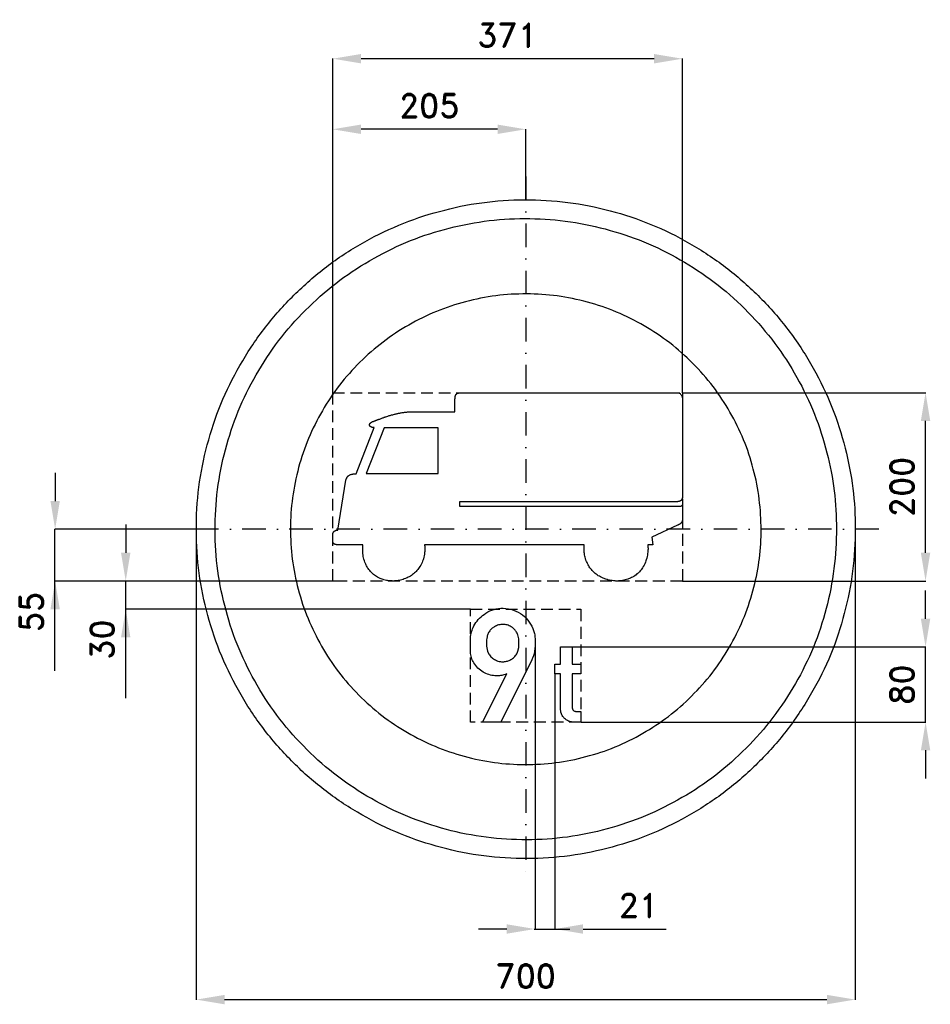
# Model space of a CAD drawing. Header units: millimetres. Extents: x -538 to 430, y -505 to 542.
import ezdxf

# ---------------------------------------------------------------- set-up
doc = ezdxf.new("R2010")
doc.units = ezdxf.units.MM
doc.header["$LTSCALE"] = 5
doc.linetypes.add('ČERCHOVANÁX2', pattern=[2, 1, -0.5, 0, -0.5])
doc.linetypes.add('ČÁRKOVANÁX2', pattern=[1.5, 1, -0.5])
doc.layers.add('Kóty', color=2, linetype='Continuous')
doc.layers.add('Značka', color=7, linetype='Continuous')
doc.styles.get("Standard").update_dxf_attribs({"font": 'romand.shx', "height": 25})
doc.dimstyles.get("Standard").update_dxf_attribs({"dimtxt": 25, "dimasz": 30, "dimexe": 0.18, "dimexo": 0.0625, "dimgap": 12.5, "dimtad": 1, "dimdec": 0, "dimzin": 0, "dimdsep": 46, "dimtxsty": 'Standard', "dimcen": 0.09, "dimadec": 0, "dimazin": 0, "dimtfac": 1, "dimtdec": 0, "dimtofl": 0, "dimtmove": 0, "dimatfit": 3, "dimfxl": 1, "dimtolj": 1, "dimtzin": 0, "dimarcsym": 0})

# ---------------------------------------------------------------- blocks, each defined once
blk = doc.blocks.new('*D1')
at = {"layer": 'Defpoints', "color": 0, "transparency": 16777216}
for p in [(-350, 0), (350, -1), (350, -499.8)]:
    blk.add_point(p, dxfattribs=at)
at = {"layer": 'Kóty', "color": 0, "lineweight": -2, "transparency": 16777216}
for p, q in [((-350, -0.1), (-350, -500)), ((350, -1.1), (350, -500)), ((-320, -499.8), (320, -499.8))]:
    blk.add_line(p, q, dxfattribs=at)
at = {"layer": 'Kóty', "color": 0, "transparency": 16777216}
for points in [[(-320, -494.8), (-320, -504.8), (-350, -499.8)], [(320, -494.8), (320, -504.8), (350, -499.8)]]:
    blk.add_solid(points, dxfattribs=at)
at = {"layer": 'Kóty', "color": 0, "transparency": 16777216, "insert": (0, -474.8), "char_height": 25, "attachment_point": 5}
blk.add_mtext('\\A1;700', dxfattribs=at)
blk = doc.blocks.new('*D3')
at = {"layer": 'Defpoints', "color": 0, "transparency": 16777216}
for p in [(-205, 425.1), (0, 350.1), (-205, 145)]:
    blk.add_point(p, dxfattribs=at)
at = {"layer": 'Kóty', "color": 0, "lineweight": -2, "transparency": 16777216}
for p, q in [((-205, 145.1), (-205, 425.3)), ((-30, 425.1), (-175, 425.1)), ((0, 350.2), (0, 425.3))]:
    blk.add_line(p, q, dxfattribs=at)
at = {"layer": 'Kóty', "color": 0, "transparency": 16777216}
for points in [[(-175, 430.1), (-175, 420.1), (-205, 425.1)], [(-30, 430.1), (-30, 420.1), (0, 425.1)]]:
    blk.add_solid(points, dxfattribs=at)
at = {"layer": 'Kóty', "color": 0, "transparency": 16777216, "insert": (-102.5, 450.1), "char_height": 25, "attachment_point": 5}
blk.add_mtext('\\A1;205', dxfattribs=at)
blk = doc.blocks.new('*D4')
at = {"layer": 'Defpoints', "color": 0, "transparency": 16777216}
for p in [(-205, 500.1), (-205, 145), (166.4, 145)]:
    blk.add_point(p, dxfattribs=at)
at = {"layer": 'Kóty', "color": 0, "lineweight": -2, "transparency": 16777216}
for p, q in [((-205, 145.1), (-205, 500.3)), ((136.4, 500.1), (-175, 500.1)), ((166.4, 145.1), (166.4, 500.3))]:
    blk.add_line(p, q, dxfattribs=at)
at = {"layer": 'Kóty', "color": 0, "transparency": 16777216}
for points in [[(-175, 505.1), (-175, 495.1), (-205, 500.1)], [(136.4, 505.1), (136.4, 495.1), (166.4, 500.1)]]:
    blk.add_solid(points, dxfattribs=at)
at = {"layer": 'Kóty', "color": 0, "transparency": 16777216, "insert": (-19.3, 525.1), "char_height": 25, "attachment_point": 5}
blk.add_mtext('\\A1;371', dxfattribs=at)
blk = doc.blocks.new('*D5')
at = {"layer": 'Defpoints', "color": 0, "transparency": 16777216}
for p in [(166.4, 145.1), (424.8, 145.1), (166.4, -55)]:
    blk.add_point(p, dxfattribs=at)
at = {"layer": 'Kóty', "color": 0, "lineweight": -2, "transparency": 16777216}
for p, q in [((166.5, 145.1), (425, 145.1)), ((424.8, -25), (424.8, 115.1)), ((166.5, -55), (425, -55))]:
    blk.add_line(p, q, dxfattribs=at)
at = {"layer": 'Kóty', "color": 0, "transparency": 16777216}
for points in [[(419.8, 115.1), (429.8, 115.1), (424.8, 145.1)], [(419.8, -25), (429.8, -25), (424.8, -55)]]:
    blk.add_solid(points, dxfattribs=at)
at = {"layer": 'Kóty', "color": 0, "transparency": 16777216, "insert": (399.8, 45), "char_height": 25, "attachment_point": 5, "rotation": 90}
blk.add_mtext('\\A1;200', dxfattribs=at)
blk = doc.blocks.new('*D6')
at = {"layer": 'Defpoints', "color": 0, "transparency": 16777216}
for p in [(9.9, -121.5), (30.9, -153.5), (30.9, -424.8)]:
    blk.add_point(p, dxfattribs=at)
at = {"layer": 'Kóty', "color": 0, "lineweight": -2, "transparency": 16777216}
for p, q in [((9.9, -121.5), (9.9, -425)), ((30.9, -153.5), (30.9, -425)), ((-20.1, -424.8), (-50.1, -424.8)), ((60.9, -424.8), (149.2, -424.8))]:
    blk.add_line(p, q, dxfattribs=at)
at = {"layer": 'Kóty', "color": 0, "transparency": 16777216}
for points in [[(-20.1, -419.8), (-20.1, -429.8), (9.9, -424.8)], [(60.9, -419.8), (60.9, -429.8), (30.9, -424.8)]]:
    blk.add_solid(points, dxfattribs=at)
at = {"layer": 'Kóty', "color": 0, "transparency": 16777216, "insert": (120.1, -399.8), "char_height": 25, "attachment_point": 5}
blk.add_mtext('\\A1;21', dxfattribs=at)
blk = doc.blocks.new('*D7')
at = {"layer": 'Defpoints', "color": 0, "transparency": 16777216}
for p in [(49.4, -125), (424.8, -125), (58.7, -205)]:
    blk.add_point(p, dxfattribs=at)
at = {"layer": 'Kóty', "color": 0, "lineweight": -2, "transparency": 16777216}
for p, q in [((424.8, -95), (424.8, -65)), ((49.4, -125), (425, -125)), ((58.8, -205), (425, -205)), ((424.8, -235), (424.8, -265))]:
    blk.add_line(p, q, dxfattribs=at)
at = {"layer": 'Kóty', "color": 0, "transparency": 16777216}
for points in [[(419.8, -95), (429.8, -95), (424.8, -125)], [(419.8, -235), (429.8, -235), (424.8, -205)]]:
    blk.add_solid(points, dxfattribs=at)
at = {"layer": 'Kóty', "color": 0, "transparency": 16777216, "insert": (399.8, -165), "char_height": 25, "attachment_point": 5, "rotation": 90}
blk.add_mtext('\\A1;80', dxfattribs=at)

msp = doc.modelspace()

# ---------------------------------------------------------------- linework, layer by layer
at = {"layer": 'Kóty'}
for p, q in [((-500, 60), (-500, 30)), ((-350, 0), (-500.2, 0)), ((-425, 5), (-425, -25)), ((-200, -55), (-500.2, -55)), ((-500.2, -150.5), (-500.2, -55)), ((424.8, -94.9), (424.8, -64.9)), ((-58.7, -85), (-425.2, -85)), ((-425, -179.3), (-425, -85)), ((424.8, -234.9), (424.8, -264.9)), ((8.9, -424.8), (46.8, -424.8))]:
    msp.add_line(p, q, dxfattribs=at)
for points in [[(-500.2, -55), (-500.2, 0)], [(-425, -85), (-425, -55)], [(424.8, -204.9), (424.8, -124.9)]]:
    msp.add_lwpolyline(points, dxfattribs=at)
for points in [[(-505, 30), (-495, 30), (-500, 0)], [(-430, -25), (-420, -25), (-425, -55)], [(-505, -85), (-495, -85), (-500, -55)], [(-430, -115), (-420, -115), (-425, -85)]]:
    msp.add_solid(points, dxfattribs=at)
at = {"layer": 'Značka', "color": 6, "linetype": 'ČERCHOVANÁX2', "lineweight": 25, "ltscale": 5}
for p, q in [((0, 375), (0, -375)), ((375, 0), (-375, 0))]:
    msp.add_line(p, q, dxfattribs=at)
at = {"layer": 'Značka', "color": 5}
for points in [[(350, 0.1), (350, -2.2), (350, -4.5, -0.032168), (346.5, -50.1, -0.035723), (336.9, -94.9, -0.036667), (321.9, -138.1, -0.034754), (300.8, -178.8, -0.034039), (275, -216.7, -0.034453), (244.3, -250.6, -0.03456), (209.6, -280.4, -0.034426), (171.1, -305.3, -0.034389), (129.8, -325.1, -0.034418), (86.2, -339.1, -0.034424), (41.2, -347.6, -0.034417), (-4.5, -349.9, -0.034416), (-50.2, -346.4, -0.034417), (-95, -336.7, -0.034417), (-138.2, -321.6, -0.034417), (-178.9, -300.7, -0.034417), (-216.7, -274.9, -0.034417), (-250.7, -244.1, -0.034417), (-280.5, -209.4, -0.034417), (-305.3, -170.9, -0.034417), (-325.2, -129.6, -0.034417), (-339.2, -86, -0.034417), (-347.7, -41, -0.034417), (-349.9, 4.7, -0.034417), (-346.5, 50.4, -0.034417), (-336.8, 95.1, -0.034417), (-321.7, 138.3, -0.034417), (-300.7, 179.1, -0.034417), (-274.9, 216.9, -0.034416), (-244.2, 250.8, -0.034418), (-209.5, 280.7, -0.034417), (-171, 305.5, -0.034415), (-129.7, 325.3, -0.034415), (-86.1, 339.3, -0.034415), (-41.1, 347.8, -0.034416), (4.6, 350.1, -0.034417), (50.3, 346.6, -0.034417), (95.1, 337, -0.034417), (138.3, 321.8, -0.034417), (179, 300.9, -0.034417), (216.8, 275.1, -0.034407), (250.8, 244.3, -0.034414), (280.6, 209.6, -0.034488), (305.4, 171.1, -0.034419), (325.3, 129.9, -0.034077), (339.3, 86.3, -0.03279), (347.6, 43.5, -0.034265), (350, 0.1)], [(62.2, -16.5), (-107.4, -16.5), (-107.4, -16.5), (-107.4, -16.6), (-107.4, -17.1), (-107.3, -17.5), (-107.3, -18), (-107.3, -18.4), (-107.3, -18.8), (-107.3, -19.3), (-107.3, -19.6), (-107.3, -20), (-107.3, -20.3), (-107.2, -20.7), (-107.2, -20.8), (-107.2, -20.9), (-107.3, -21.1), (-107.3, -21.3), (-107.3, -21.8), (-107.3, -22.3), (-107.3, -23.6), (-107.5, -24.8), (-107.7, -26.4), (-107.9, -28.1), (-108.3, -29.7), (-108.7, -31.3), (-109.1, -32.6), (-109.6, -33.8), (-110.2, -35.3), (-110.9, -36.8), (-111.6, -38.2), (-112.4, -39.6), (-113.1, -40.7), (-113.9, -41.8), (-114.7, -42.9), (-115.6, -43.9), (-116.3, -44.7), (-117.1, -45.4), (-118.1, -46.3), (-119.1, -47.2), (-120.3, -48.1), (-121.5, -49), (-122.6, -49.7), (-123.7, -50.4), (-124.8, -51), (-125.9, -51.6), (-126.9, -52), (-127.8, -52.4), (-129, -52.8), (-130.2, -53.3), (-131.7, -53.7), (-133.1, -54.1), (-134.4, -54.4), (-135.6, -54.6, -0.009438), (-136.8, -54.7, -0.009621), (-138.1, -54.9, -0.007996), (-139.1, -54.9, -0.008405), (-140.1, -55, -0.009589), (-141.4, -55, -0.007071), (-142.7, -54.9, -0.008649), (-144.2, -54.9, -0.012036), (-145.7, -54.7, -0.011057), (-146.9, -54.5), (-148.1, -54.3), (-149.3, -54), (-150.6, -53.7), (-151.5, -53.4), (-152.5, -53.1), (-153.6, -52.7), (-154.8, -52.2), (-156.2, -51.5), (-157.5, -50.8), (-158.6, -50.2), (-159.7, -49.5), (-160.7, -48.7), (-161.7, -48), (-162.5, -47.3), (-163.2, -46.6), (-164.1, -45.7), (-165, -44.8), (-165.8, -43.8), (-166.7, -42.7), (-167.3, -41.8), (-168, -40.8), (-168.6, -39.8), (-169.1, -38.9), (-169.5, -38), (-169.9, -37.2), (-170.4, -36.2), (-170.8, -35.1), (-171.4, -33.4), (-171.9, -31.7), (-172.3, -30.3), (-172.6, -28.9), (-172.8, -27.4), (-173, -25.9), (-173.1, -24.8), (-173.2, -23.6), (-173.2, -22.1), (-173.2, -20.6), (-173.2, -20.1), (-173.2, -19.6), (-173.1, -19.2), (-173.1, -18.8), (-173.1, -18.4), (-173.1, -18), (-173.1, -17.7), (-173, -17.4), (-173, -17), (-173, -16.6), (-173, -16.5), (-173, -16.5), (-199, -16.5), (-199, -16.5), (-199, -16.5), (-199.1, -16.5), (-199.1, -16.5), (-199.1, -16.5), (-199.2, -16.5), (-199.2, -16.5), (-199.2, -16.5), (-199.3, -16.5), (-199.3, -16.5), (-199.3, -16.5), (-199.4, -16.5), (-199.7, -16.5), (-200, -16.5), (-200.2, -16.5), (-200.4, -16.5), (-200.7, -16.4), (-200.9, -16.4), (-201.1, -16.4), (-201.2, -16.4), (-201.5, -16.3), (-201.7, -16.3), (-201.9, -16.3), (-202, -16.2), (-202.2, -16.2), (-202.3, -16.2), (-202.4, -16.1), (-202.6, -16.1), (-202.7, -16), (-202.8, -16), (-202.9, -16), (-203, -15.9), (-203.1, -15.8), (-203.2, -15.8), (-203.3, -15.8), (-203.4, -15.7), (-203.5, -15.7), (-203.5, -15.6), (-203.6, -15.6), (-203.6, -15.5), (-203.7, -15.5), (-203.8, -15.4), (-203.8, -15.4), (-203.9, -15.3), (-204, -15.2), (-204.1, -15.2), (-204.1, -15.1), (-204.2, -15.1), (-204.2, -15), (-204.2, -15), (-204.3, -14.9), (-204.3, -14.8), (-204.4, -14.7), (-204.5, -14.7), (-204.5, -14.6), (-204.5, -14.5), (-204.6, -14.4), (-204.6, -14.4), (-204.6, -14.3), (-204.7, -14.2), (-204.7, -14.2), (-204.7, -14.1), (-204.8, -14), (-204.8, -13.9), (-204.8, -13.8), (-204.8, -13.8), (-204.8, -13.7), (-204.9, -13.6), (-204.9, -13.6), (-204.9, -13.5), (-204.9, -13.4), (-204.9, -13.3), (-204.9, -13.2), (-205, -13.1), (-205, -13), (-205, -12.9), (-205, -12.8), (-205, -12.8), (-205, -12.7), (-205, -12.6), (-205, -12.5), (-205, -12.4), (-205, -12.4), (-205, -12.4), (-205, -12.3), (-205, -12.3), (-205, -12.3), (-205, -12.2), (-205, -12.2), (-205, -12.2), (-205, -12.2), (-205, -12.1), (-205, -12.1), (-205, -12), (-205, -11.8), (-205, -11.6), (-205, -11.2), (-205, -10.7), (-205, -10.2), (-205, -9.6), (-205, -9), (-205, -8.4), (-205, -7.9), (-205, -7.5), (-205, -6.9), (-205, -6.3), (-205, -6), (-205, -5.8), (-205, -5.6), (-205, -5.4), (-205, -5.2), (-204.9, -5), (-204.9, -4.8), (-204.9, -4.6), (-204.8, -4.4), (-204.8, -4.2), (-204.8, -4.1), (-204.7, -4), (-204.7, -3.8), (-204.6, -3.7), (-204.6, -3.6), (-204.6, -3.5), (-204.5, -3.4), (-204.5, -3.3), (-204.4, -3.2), (-204.4, -3.1), (-204.3, -3), (-204.2, -2.9), (-204.2, -2.8), (-204.1, -2.7), (-204.1, -2.6), (-204, -2.5), (-204, -2.5), (-203.9, -2.4), (-203.8, -2.3), (-203.7, -2.2), (-203.7, -2.1), (-203.6, -2.1), (-203.5, -2), (-203.4, -1.9), (-203.3, -1.9), (-203.2, -1.8), (-203.1, -1.8), (-203.1, -1.7), (-203, -1.7), (-202.9, -1.6), (-202.8, -1.5), (-202.6, -1.5), (-202.5, -1.4), (-202.4, -1.4), (-202.3, -1.4), (-202.2, -1.3), (-202.1, -1.3), (-202, -1.3), (-201.9, -1.2), (-201.8, -1.2), (-201.7, -1.2), (-201.6, -1.2), (-201.6, -1.1), (-201.5, -1.1), (-201.4, -1.1), (-201.3, -1.1), (-201.3, -1.1), (-201.2, -1.1), (-201.2, -1.1), (-201.1, -1.1), (-200.9, -1), (-200.8, -1), (-200.7, -1), (-200.6, -1), (-200.5, -1), (-200.4, -1), (-200.3, -1), (-200.2, -1), (-200.1, -1, -0.002176), (-200, -1), (-199.9, -1), (-199.9, -1), (-199.8, -1), (-199.8, -1), (-199.8, -1), (-199.7, -1), (-199.7, -1), (-199.7, -1), (-199.6, -1), (-199.6, -1), (-199.6, -1), (-199.6, -1), (-191, 52.2), (-191, 52.2), (-191, 52.2), (-191, 52.2), (-191, 52.2), (-191, 52.3), (-191, 52.3), (-191, 52.4), (-190.9, 52.5), (-190.9, 52.6), (-190.9, 52.7), (-190.9, 52.8), (-190.8, 52.8), (-190.8, 52.9), (-190.8, 53), (-190.8, 53), (-190.8, 53.1), (-190.8, 53.1), (-190.8, 53.1), (-190.7, 53.2), (-190.7, 53.3), (-190.7, 53.5), (-190.5, 53.8), (-190.4, 54.1), (-190.2, 54.5), (-190.1, 54.9), (-189.8, 55.2), (-189.6, 55.6), (-189.4, 55.9), (-189.2, 56.1), (-188.9, 56.4), (-188.6, 56.7), (-188.6, 56.7), (-188.5, 56.8), (-188.5, 56.8), (-188.5, 56.8), (-188.5, 56.8), (-188.5, 56.8), (-188.5, 56.8), (-188.5, 56.8), (-188.5, 56.8), (-188.5, 56.8), (-188.5, 56.8), (-188.5, 56.9), (-188.4, 56.9), (-188.4, 56.9), (-188.3, 56.9), (-188.2, 57), (-188.1, 57.1), (-187.9, 57.3), (-187.4, 57.5), (-186.9, 57.8), (-186.2, 58.1), (-185.4, 58.3), (-184.6, 58.5), (-183.8, 58.7), (-183.2, 58.8), (-182.6, 58.8), (-181.9, 58.9, -0.007138), (-181.3, 58.9), (-181.2, 59), (-181.1, 59), (-181.1, 59), (-181.1, 59), (-181, 59), (-181, 59), (-181, 59), (-180.9, 59), (-180.8, 59), (-180.7, 59), (-180.7, 59), (-180.6, 59), (-180.5, 59), (-180.5, 59), (-180.4, 59), (-180.3, 59), (-180.3, 59), (-180.3, 59), (-161.1, 108.1), (-161.1, 108.1), (-161.1, 108.1), (-161.2, 108.1), (-161.2, 108.1), (-161.3, 108.1), (-161.3, 108.1), (-161.3, 108.1), (-161.4, 108), (-161.4, 108), (-161.5, 108), (-161.5, 108), (-161.5, 108), (-161.8, 108), (-162.1, 108.1), (-162.3, 108.1), (-162.5, 108.1), (-162.7, 108.1), (-162.9, 108.2), (-163.1, 108.2), (-163.3, 108.3), (-163.5, 108.3), (-163.7, 108.4), (-163.8, 108.5), (-164, 108.5), (-164.2, 108.6), (-164.3, 108.7), (-164.5, 108.7), (-164.6, 108.8), (-164.7, 108.9), (-164.8, 108.9), (-164.9, 109), (-165, 109.1), (-165.1, 109.2), (-165.2, 109.3), (-165.3, 109.4), (-165.4, 109.4), (-165.4, 109.5), (-165.5, 109.6), (-165.5, 109.6), (-165.6, 109.7), (-165.6, 109.8), (-165.7, 109.9), (-165.8, 110), (-165.8, 110.1), (-165.8, 110.1), (-165.9, 110.2), (-165.9, 110.3), (-165.9, 110.4), (-166, 110.5), (-166, 110.5), (-166, 110.6), (-166, 110.7), (-166, 110.8), (-166, 111), (-166, 111.1), (-166, 111.1), (-166, 111.2), (-166, 111.3), (-166, 111.4), (-165.9, 111.5), (-165.9, 111.6), (-165.9, 111.7), (-165.8, 111.8), (-165.8, 111.9), (-165.7, 112), (-165.7, 112.1), (-165.6, 112.2), (-165.5, 112.3), (-165.5, 112.4), (-165.4, 112.5), (-165.3, 112.6), (-165.3, 112.6), (-165.1, 112.8), (-165, 112.9), (-164.9, 113), (-164.8, 113.1), (-164.7, 113.2), (-164.6, 113.3), (-164.5, 113.4), (-164.3, 113.4), (-164.2, 113.5), (-164.1, 113.6), (-163.8, 113.8), (-163.5, 114), (-163.3, 114.1), (-163.1, 114.2), (-162.8, 114.4), (-162.6, 114.5), (-162.3, 114.6), (-162.2, 114.6), (-161.9, 114.7), (-161.6, 114.8), (-161.5, 114.9), (-161.5, 114.9), (-161.4, 114.9), (-161.3, 115), (-161.2, 115), (-161.2, 115), (-161.1, 115), (-161, 115), (-161, 115.1), (-160.9, 115.1), (-160.8, 115.1), (-160.8, 115.1), (-160.7, 115.2), (-160.7, 115.2), (-160.6, 115.2), (-160.5, 115.2), (-160.5, 115.2), (-160.5, 115.3), (-160.4, 115.3), (-160.3, 115.3), (-160.2, 115.3), (-160, 115.4), (-159.9, 115.4), (-159.8, 115.5), (-159.7, 115.5), (-159.5, 115.6), (-159.4, 115.6), (-159.3, 115.7), (-159.2, 115.7), (-159.1, 115.8), (-158.6, 115.9), (-158.1, 116.1), (-157.8, 116.3), (-157.4, 116.4), (-157, 116.6), (-156.6, 116.7), (-156.3, 116.8), (-156, 116.9), (-155.6, 117.1), (-155.2, 117.2), (-154.4, 117.5), (-153.6, 117.8), (-152.9, 118.1), (-152.2, 118.3), (-151.6, 118.6), (-150.9, 118.8), (-150.4, 119), (-149.8, 119.2), (-149.2, 119.4), (-148.5, 119.6), (-147.5, 120), (-146.6, 120.3), (-145.8, 120.5), (-145, 120.8), (-144.1, 121), (-143.3, 121.3), (-142.7, 121.5), (-142, 121.6), (-141.2, 121.8), (-140.4, 122.1), (-139.5, 122.3), (-138.7, 122.5), (-138, 122.7), (-137.2, 122.8), (-136.5, 123), (-135.8, 123.1), (-135.2, 123.3), (-134.6, 123.4), (-133.9, 123.5), (-133.1, 123.6), (-132.2, 123.8), (-131.2, 124), (-130.3, 124.1), (-129.5, 124.2), (-128.7, 124.3), (-127.8, 124.5), (-127.2, 124.5), (-126.5, 124.6), (-125.8, 124.7, -0.005172), (-125.1, 124.7), (-125, 124.7), (-124.9, 124.7), (-124.8, 124.7), (-124.8, 124.7), (-124.8, 124.7), (-124.7, 124.7), (-124.6, 124.7), (-124.5, 124.7), (-124.3, 124.8), (-124.2, 124.8), (-124, 124.8), (-123.9, 124.8), (-123.8, 124.8), (-123.7, 124.8), (-123.5, 124.8), (-123.4, 124.8), (-123.4, 124.8), (-123.3, 124.8), (-75.2, 124.8), (-75.2, 138.7), (-75.2, 138.8), (-75.2, 138.8), (-75.2, 138.8), (-75.1, 138.9), (-75.1, 138.9), (-75.1, 139), (-75.1, 139), (-75.1, 139), (-75.1, 139.1), (-75.1, 139.1), (-75.1, 139.2), (-75.1, 139.2), (-75.1, 139.5), (-75.1, 139.8), (-75.1, 140.1), (-75.1, 140.3), (-75, 140.5), (-75, 140.8), (-75, 141), (-74.9, 141.2), (-74.9, 141.4), (-74.8, 141.7), (-74.8, 141.8), (-74.7, 142), (-74.7, 142.1), (-74.6, 142.3), (-74.6, 142.4), (-74.5, 142.5), (-74.5, 142.6), (-74.4, 142.7), (-74.4, 142.9), (-74.3, 143), (-74.2, 143.1), (-74.2, 143.2), (-74.1, 143.3), (-74, 143.4), (-74, 143.5), (-73.9, 143.5), (-73.8, 143.6), (-73.8, 143.7), (-73.7, 143.7), (-73.6, 143.8), (-73.5, 143.9), (-73.4, 144), (-73.4, 144), (-73.3, 144.1), (-73.2, 144.2), (-73.1, 144.2), (-73, 144.3), (-73, 144.3), (-72.9, 144.3), (-72.8, 144.4), (-72.6, 144.5), (-72.5, 144.5), (-72.3, 144.6), (-72.2, 144.6), (-72.1, 144.7), (-72, 144.7), (-71.8, 144.7), (-71.7, 144.7), (-71.6, 144.8), (-71.5, 144.8), (-71.3, 144.8), (-71.2, 144.9), (-71.1, 144.9), (-71, 144.9), (-70.9, 144.9), (-70.8, 144.9), (-70.7, 144.9), (-70.6, 144.9), (-70.5, 144.9), (-70.4, 145), (-70.2, 145), (-70, 145), (-69.8, 145, -0.002918), (-69.6, 145, -0.002528), (-69.5, 145), (-69.3, 145), (-69.1, 145), (-69, 145), (-68.9, 145), (-68.7, 145), (-68.7, 145), (-68.7, 145), (161.5, 145), (161.7, 145), (161.8, 145, -0.050335), (162.6, 144.9, -0.05524), (163.4, 144.6), (164.1, 144.2), (164.6, 143.7), (165.2, 143), (165.6, 142.3), (165.9, 141.5), (166.2, 140.8), (166.3, 140), (166.4, 139.2), (166.4, 139), (166.4, 138.9), (166.4, 138.9), (166.4, 137.3), (166.4, 135.8), (166.4, 132.7), (166.4, 129.5), (166.4, 121.8), (166.4, 114), (166.4, 103.6), (166.4, 93.2), (166.4, 82.8), (166.4, 72.4), (166.4, 64.1), (166.4, 55.7), (166.4, 46.9), (166.4, 38.1), (166.4, 36.5), (166.4, 34.9), (166.4, 34.9), (166.4, 34.9), (166.4, 34.8), (166.4, 34.7), (166.4, 34.6), (166.4, 34.4), (166.4, 34.2), (166.4, 34), (166.4, 33.8), (166.4, 33.5), (166.3, 33.4), (166.3, 33.2), (166.3, 33), (166.2, 32.8), (166.2, 32.6), (166.2, 32.5), (166.1, 32.4), (166.1, 32.2), (166, 32.1), (166, 32), (165.9, 31.9), (165.9, 31.8), (165.9, 31.7), (165.8, 31.6), (165.7, 31.5), (165.7, 31.4), (165.6, 31.3), (165.5, 31.2), (165.4, 31.1), (165.4, 31), (165.3, 30.9), (165.2, 30.8), (165.2, 30.7), (165.1, 30.7), (164.9, 30.6), (164.8, 30.5), (164.7, 30.4), (164.6, 30.3), (164.5, 30.2), (164.4, 30.2), (164.3, 30.1), (164.2, 30.1), (164.1, 30), (164, 30), (163.8, 29.9), (163.6, 29.8), (163.4, 29.8), (163.3, 29.7), (163.1, 29.7), (163, 29.6), (162.8, 29.6), (162.7, 29.6), (162.6, 29.5), (162.4, 29.5), (162.1, 29.4), (161.8, 29.4), (161.5, 29.4), (161.3, 29.3), (161, 29.3), (160.8, 29.3), (160.5, 29.3), (160.3, 29.3, -0.003645), (160.1, 29.3), (159.8, 29.3), (159.7, 29.3), (159.7, 29.3), (159.6, 29.3), (159.6, 29.3), (159.5, 29.3), (159.5, 29.3), (159.4, 29.3), (159.4, 29.3), (159.3, 29.3), (159.3, 29.3), (159.3, 29.3), (159.3, 29.3), (-70.3, 29.3), (-70.3, 24.4), (160.4, 24.4), (162.1, 24.4), (162.1, 24.4), (162.1, 24.4), (162.2, 24.4), (162.4, 24.4), (162.5, 24.4), (162.7, 24.4), (162.8, 24.4, 0.003091), (162.9, 24.4), (163.1, 24.4), (163.2, 24.4), (163.3, 24.4), (163.4, 24.4), (163.6, 24.4), (163.8, 24.4), (163.9, 24.4), (164, 24.5), (164.1, 24.5), (164.2, 24.5), (164.3, 24.5), (164.4, 24.5), (164.6, 24.6), (164.7, 24.6), (164.8, 24.7), (164.9, 24.7), (165, 24.7), (165.2, 24.8), (165.2, 24.8), (165.3, 24.9), (165.4, 24.9), (165.5, 25), (165.6, 25), (165.7, 25.1), (165.8, 25.1), (165.8, 25.2), (165.9, 25.3), (166, 25.3), (166, 25.4), (166.1, 25.5), (166.2, 25.5), (166.2, 25.6), (166.3, 25.6), (166.3, 25.7), (166.3, 25.7), (166.3, 25.8), (166.4, 25.8), (166.4, 25.8), (166.4, 25.8), (166.4, 25.8), (166.4, 25.8), (166.4, 25.9), (166.4, 25.9), (166.4, 25.9), (166.4, 10.3), (166.4, 10.3), (166.4, 10.2), (166.4, 10.2), (166.4, 10.2), (166.4, 10.1), (166.4, 10.1), (166.4, 10.1), (166.4, 10.1), (166.4, 10), (166.4, 10), (166.4, 10), (166.4, 9.9), (166.4, 9.9), (166.4, 9.8), (166.4, 9.7), (166.4, 9.6), (166.4, 9.4), (166.3, 9.3), (166.3, 9.1), (166.3, 8.9), (166.2, 8.8), (166.2, 8.7), (166.2, 8.5), (166.1, 8.4), (166, 8.2), (166, 8), (165.9, 7.9), (165.8, 7.8), (165.8, 7.7), (165.7, 7.5), (165.7, 7.4), (165.6, 7.3), (165.5, 7.2), (165.4, 7.1), (165.3, 7), (165.2, 6.8), (165.1, 6.7), (165, 6.6), (164.9, 6.5), (164.8, 6.4), (164.7, 6.3), (164.6, 6.2), (164.4, 6.1), (164.3, 6), (164.2, 5.9), (164, 5.8), (163.9, 5.7), (163.8, 5.6), (163.7, 5.5), (163.5, 5.4), (163.4, 5.4), (163.3, 5.3), (163.2, 5.2), (163.1, 5.2), (162.9, 5.1), (162.7, 5), (162.5, 4.9), (162.4, 4.8), (162.2, 4.7), (162.1, 4.7), (162, 4.6), (161.8, 4.6), (161.7, 4.5), (161.6, 4.4), (161.5, 4.4), (161.5, 4.4), (161.5, 4.4), (161.5, 4.4), (161.5, 4.4), (161.5, 4.4), (161.4, 4.4), (161.4, 4.4), (161.4, 4.4), (161.4, 4.3), (161.3, 4.3), (161.3, 4.3), (161.3, 4.3), (161.3, 4.3), (134.1, -8.5), (135.1, -16.5), (129.8, -16.5), (129.8, -16.6), (129.8, -16.6), (129.8, -17.1), (129.8, -17.7), (129.8, -18.2), (129.8, -18.7), (129.8, -19.2), (129.9, -19.8), (129.9, -20.2), (129.9, -20.6), (129.9, -21), (129.9, -21.4), (129.9, -21.5), (129.8, -21.6), (129.8, -21.8), (129.8, -22.1), (129.8, -22.6), (129.8, -23.1), (129.7, -24.4), (129.5, -25.7), (129.3, -27.4), (129, -29.1), (128.6, -30.8), (128.1, -32.4), (127.7, -33.7), (127.2, -35), (126.5, -36.6), (125.7, -38.1), (124.9, -39.6), (124.1, -40.9), (123.4, -42), (122.6, -43.1), (121.7, -44.1), (120.8, -45.1), (120, -45.9), (119.3, -46.6), (118.2, -47.5), (117.2, -48.3), (116, -49.3), (114.7, -50.1), (113.6, -50.8), (112.5, -51.4), (111.3, -51.9), (110.2, -52.4), (109.2, -52.8), (108.3, -53.1), (107.1, -53.5), (105.8, -53.8), (104.3, -54.2), (102.8, -54.5), (101.6, -54.7, -0.009906), (100.3, -54.8, -0.009419), (99, -54.9, -0.009549), (97.8, -55, -0.007817), (96.8, -55, -0.008153), (95.7, -55, -0.009248), (94.5, -54.9), (93.2, -54.8), (91.7, -54.6, -0.011423), (90.2, -54.4), (88.9, -54.2), (87.7, -53.9), (86.4, -53.5), (85.2, -53.1), (84.2, -52.8), (83.3, -52.4), (82.1, -51.9), (80.9, -51.4), (79.5, -50.7), (78.2, -49.9), (77.1, -49.3), (76, -48.5), (74.9, -47.8), (73.9, -47), (73.2, -46.3), (72.4, -45.6), (71.5, -44.7), (70.6, -43.7), (69.7, -42.7), (68.8, -41.7), (68.2, -40.8), (67.5, -39.9), (66.9, -38.9), (66.4, -37.9), (65.9, -37.1), (65.5, -36.3), (65.1, -35.3), (64.6, -34.3), (64, -32.7), (63.5, -31.1), (63.1, -29.8), (62.8, -28.4), (62.5, -27.1), (62.3, -25.7), (62.2, -24.6), (62.1, -23.5), (62, -22.1), (62, -20.7), (62, -20.2), (62, -19.7), (62, -19.3), (62.1, -18.9), (62.1, -18.4), (62.1, -18), (62.1, -17.7), (62.1, -17.3), (62.2, -17), (62.2, -16.6), (62.2, -16.5), (62.2, -16.5)], [(-46, -205), (-20.2, -153.7), (-21.7, -154.2), (-23.2, -154.7, -0.03913), (-27.9, -155.6, -0.045942), (-32.7, -155.7, -0.066142), (-39.2, -154.5, -0.062037), (-45.3, -151.7, -0.06448), (-50.8, -147.5, -0.067494), (-55.1, -142, -0.060685), (-57.6, -136.4, -0.062874), (-58.7, -130.4), (-58.7, -129.7), (-58.7, -129), (-58.7, -117.4), (-58.7, -116.6), (-58.7, -115.7, -0.057664), (-57.6, -109, -0.056074), (-55, -102.7, -0.065538), (-50.4, -95.9, -0.061139), (-44.2, -90.4, -0.069365), (-35.9, -85.9, -0.074503), (-26.6, -84, -0.086606), (-15.7, -85, -0.085334), (-5.6, -89.6, -0.08014), (2.2, -96.5, -0.076167), (7.5, -105.5), (9.2, -110.7, -0.055012), (9.9, -116), (9.9, -116.7), (9.9, -117.5), (9.9, -125.5), (9.8, -126.1), (9.8, -126.8), (9.4, -129.5), (8.8, -132.2), (8.1, -134.6), (7.1, -137), (6.8, -137.8), (6.4, -138.7), (-26.6, -205), (-46, -205)], [(-7.2, -124.5), (-7.2, -117.4), (-7.3, -116.8), (-7.4, -116.3), (-8.4, -112.3, 0.065932), (-10.2, -108.6, 0.06562), (-12.6, -105.7, 0.058914), (-15.6, -103.5, 0.067227), (-19.7, -101.7, 0.069363), (-24.1, -101.1, 0.072186), (-28.8, -101.7, 0.068711), (-33.2, -103.5), (-35.6, -105.2), (-37.7, -107.3, 0.063416), (-39.9, -110.6, 0.065672), (-41.1, -114.3), (-41.4, -115.9), (-41.6, -117.5), (-41.6, -124.4), (-41.5, -125.3), (-41.4, -126.1), (-40.6, -129.5), (-39.1, -132.6, 0.074995), (-36.1, -136.2, 0.072353), (-32.2, -138.9, 0.044065), (-29.6, -140, 0.043726), (-26.8, -140.6), (-25.7, -140.7, 0.017917), (-24.4, -140.8, 0.057592), (-20.5, -140.3, 0.060872), (-16.8, -139, 0.069268), (-13.1, -136.6, 0.070564), (-10.2, -133.3, 0.064074), (-8.3, -129.6), (-7.4, -125.7), (-7.3, -125.1), (-7.2, -124.5)], [(58.6, -205), (50.9, -205), (50.3, -205), (49.7, -204.9, -0.063521), (46.1, -204.1, -0.071657), (42.9, -202.4, -0.079317), (40, -199.7, -0.071846), (38, -196.2), (37.4, -194.5), (37.2, -192.8), (37.1, -192.4), (37.1, -191.9), (37.1, -153.5), (30.9, -153.5), (30.9, -143.4), (37.1, -143.4), (37.1, -125), (49.4, -125), (49.4, -143.4), (58.7, -143.4), (58.7, -153.5), (49.4, -153.5), (49.4, -189.4), (49.4, -189.7), (49.4, -189.9), (49.7, -190.9), (50.2, -191.9), (51.2, -192.9, 0.119858), (52.5, -193.4), (52.7, -193.4), (53, -193.5), (58.6, -193.5), (58.6, -205)]]:
    msp.add_lwpolyline(points, format="xyb", dxfattribs=at)
at = {"layer": 'Značka', "color": 1}
for points in [[(330, 0.1), (330, -2), (330, -4.2, -0.032166), (326.7, -47.2, -0.035722), (317.7, -89.5, -0.036665), (303.5, -130.2, -0.034754), (283.7, -168.6, -0.034039), (259.3, -204.3, -0.034453), (230.3, -236.3, -0.03456), (197.6, -264.4, -0.034426), (161.3, -287.8, -0.034389), (122.4, -306.5, -0.034418), (81.3, -319.7, -0.034424), (38.9, -327.7, -0.034417), (-4.3, -329.9, -0.034416), (-47.3, -326.6, -0.034417), (-89.5, -317.5, -0.034417), (-130.3, -303.2, -0.034416), (-168.7, -283.5, -0.034417), (-204.3, -259.1, -0.034417), (-236.3, -230.2, -0.034417), (-264.5, -197.4, -0.034417), (-287.9, -161.1, -0.034417), (-306.6, -122.2, -0.034417), (-319.8, -81.1, -0.034417), (-327.8, -38.7, -0.034417), (-329.9, 4.4, -0.034417), (-326.7, 47.5, -0.034417), (-317.6, 89.7, -0.034417), (-303.3, 130.4, -0.034416), (-283.6, 168.8, -0.034417), (-259.2, 204.5, -0.034418), (-230.2, 236.5, -0.034417), (-197.5, 264.6, -0.034415), (-161.2, 288, -0.034416), (-122.3, 306.8, -0.034417), (-81.2, 320, -0.034418), (-38.8, 328, -0.034417), (4.4, 330.1, -0.034417), (47.4, 326.8, -0.034417), (89.6, 317.7, -0.034415), (130.4, 303.5, -0.034416), (168.8, 283.7, -0.034418), (204.4, 259.4, -0.034406), (236.4, 230.4, -0.034413), (264.6, 197.6, -0.034487), (288, 161.4, -0.034418), (306.7, 122.5, -0.034077), (319.9, 81.3, -0.032792), (327.7, 41, -0.034265), (330, 0.1)], [(250, 0.1), (250, 1.8), (250, 3.4, 0.032169), (247.5, 36, 0.035722), (240.7, 68, 0.036667), (229.9, 98.9, 0.034753), (214.9, 127.9, 0.03404), (196.5, 155, 0.034453), (174.5, 179.2, 0.034563), (149.7, 200.5, 0.034428), (122.2, 218.2, 0.03439), (92.7, 232.4, 0.034416), (61.6, 242.4, 0.034424), (29.4, 248.5, 0.034418), (-3.2, 250.1, 0.034416), (-35.8, 247.6, 0.034415), (-67.8, 240.7, 0.034415), (-98.7, 229.9, 0.034416), (-127.8, 215, 0.034418), (-154.8, 196.5, 0.034417), (-179, 174.6, 0.034415), (-200.4, 149.8, 0.034417), (-218.1, 122.3, 0.034416), (-232.3, 92.8, 0.034416), (-242.3, 61.7, 0.034417), (-248.3, 29.5, 0.034417), (-249.9, -3.2, 0.034417), (-247.5, -35.8, 0.034417), (-240.6, -67.7, 0.034417), (-229.7, -98.6, 0.034417), (-214.8, -127.7, 0.034416), (-196.4, -154.7, 0.034416), (-174.4, -179, 0.034417), (-149.6, -200.3, 0.034417), (-122.1, -218, 0.034417), (-92.6, -232.2, 0.034417), (-61.5, -242.2, 0.034416), (-29.3, -248.3, 0.034416), (3.3, -249.9, 0.034417), (35.9, -247.4, 0.034418), (67.9, -240.5, 0.034416), (98.8, -229.7, 0.034417), (127.9, -214.7, 0.034417), (154.9, -196.3, 0.034405), (179.1, -174.3, 0.034415), (200.5, -149.5, 0.034488), (218.2, -122, 0.034417), (232.3, -92.6, 0.034078), (242.4, -61.4, 0.032788), (248.3, -30.9, 0.034264), (250, 0.1)]]:
    msp.add_lwpolyline(points, format="xyb", dxfattribs=at)
at = {"layer": 'Značka', "color": 6, "linetype": 'ČÁRKOVANÁX2', "ltscale": 2.5}
for points in [[(-205, -55), (-205, 145), (166.4, 145), (166.4, -55), (-205, -55)], [(-58.7, -205), (-58.7, -85), (58.7, -85), (58.7, -205), (-58.7, -205)]]:
    msp.add_lwpolyline(points, dxfattribs=at)
at = {"layer": 'Značka', "color": 5}
msp.add_lwpolyline([(-169.5, 59.3), (-93.2, 59.3), (-93.2, 107.8), (-150.5, 107.8), (-169.5, 59.3)], dxfattribs=at)

# ---------------------------------------------------------------- texts
at = {"layer": 'Kóty', "char_height": 25, "attachment_point": 5, "rotation": 90}
for s, insert in [('\\A1;55', (-525.2, -87.7)), ('\\A1;30', (-450, -117.1))]:
    msp.add_mtext(s, dxfattribs=dict(at, insert=insert))

# ---------------------------------------------------------------- dimensions: what is measured, and where the dimension line sits
at = {"layer": 'Kóty'}
for base, p1, p2, picture, middle in [((-205, 500.1), (166.4, 145), (-205, 145), '*D4', (-19.3, 525.1)), ((-205, 425.1), (0, 350.1), (-205, 145), '*D3', (-102.5, 450.1)), ((350, -499.8), (-350, 0), (350, -1), '*D1', (0, -474.8)), ((30.9, -424.8), (9.9, -121.5), (30.9, -153.5), '*D6', (120.1, -399.8))]:
    dim = msp.add_linear_dim(base=base, p1=p1, p2=p2, dimstyle='Standard', dxfattribs=at)
    dim.commit()
    dim.dimension.update_dxf_attribs({"geometry": picture, "text_midpoint": middle})
for base, p1, p2, picture, middle in [((424.8, 145.1), (166.4, -55), (166.4, 145.1), '*D5', (399.8, 45)), ((424.8, -125), (58.7, -205), (49.4, -125), '*D7', (399.8, -165))]:
    dim = msp.add_linear_dim(base=base, p1=p1, p2=p2, angle=90, dimstyle='Standard', dxfattribs=at)
    dim.commit()
    dim.dimension.update_dxf_attribs({"geometry": picture, "text_midpoint": middle})

doc.saveas('drawing.dxf')
